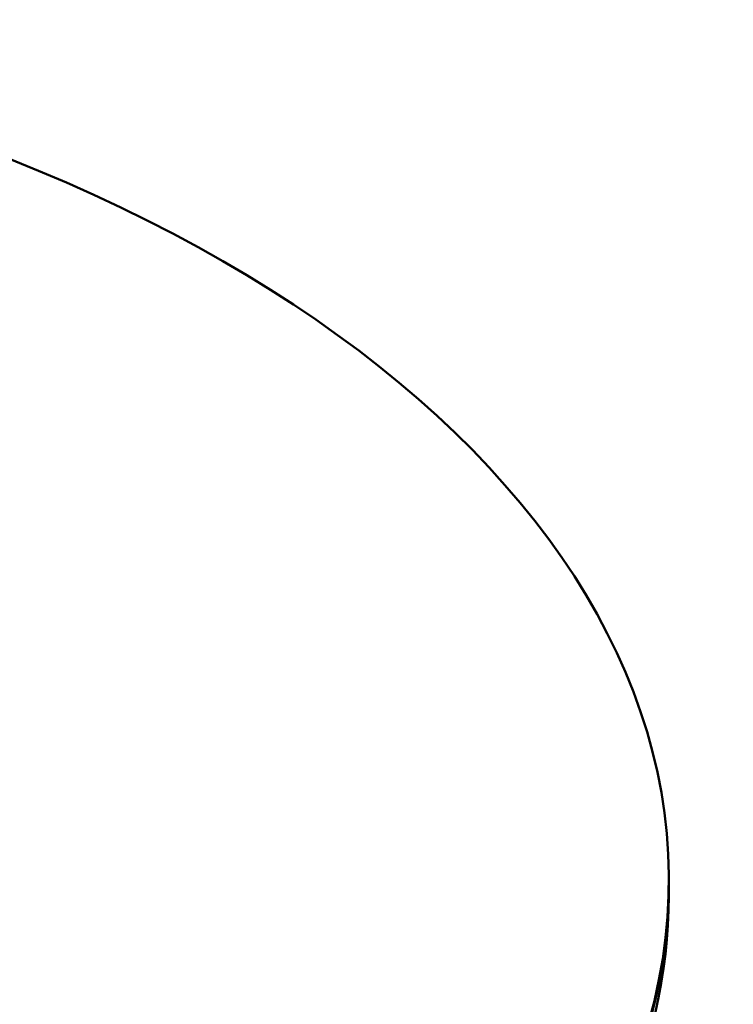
# Model space of a CAD drawing. Header units: millimetres. Extents: x 2768 to 3269, y 2288 to 2733.
# Tile 45 of 256: x 3222 to 3241, y 2308 to 2334. Entities that reach past the tile are written whole.
import ezdxf

# ---------------------------------------------------------------- set-up
doc = ezdxf.new("R2010")
doc.units = ezdxf.units.MM
doc.header["$LTSCALE"] = 20
doc.layers.add('Visible (ISO)', color=7, linetype='Continuous', lineweight=50)

msp = doc.modelspace()

# ---------------------------------------------------------------- linework, layer by layer
at = {"layer": 'Visible (ISO)'}
for p, q in [((3239.09393, 2310.91371), (3239.09393, 2310.99547)), ((3239.09393, 2310.58669), (3239.09393, 2310.91371))]:
    msp.add_line(p, q, dxfattribs=at)
for centre, start_param, end_param in [((3199.09393, 2310.99547), 1.75117221, 7.6738926), ((3199.09393, 2310.91371), 3.14159265, 6.28318531), ((3199.09393, 2310.91371), 3.14159265, 6.28318531), ((3199.09393, 2310.58669), 3.14159265, 6.28318531)]:
    msp.add_ellipse(centre, major_axis=(40, 0), ratio=0.5758617, start_param=start_param, end_param=end_param, dxfattribs=at)

doc.saveas('drawing.dxf')
